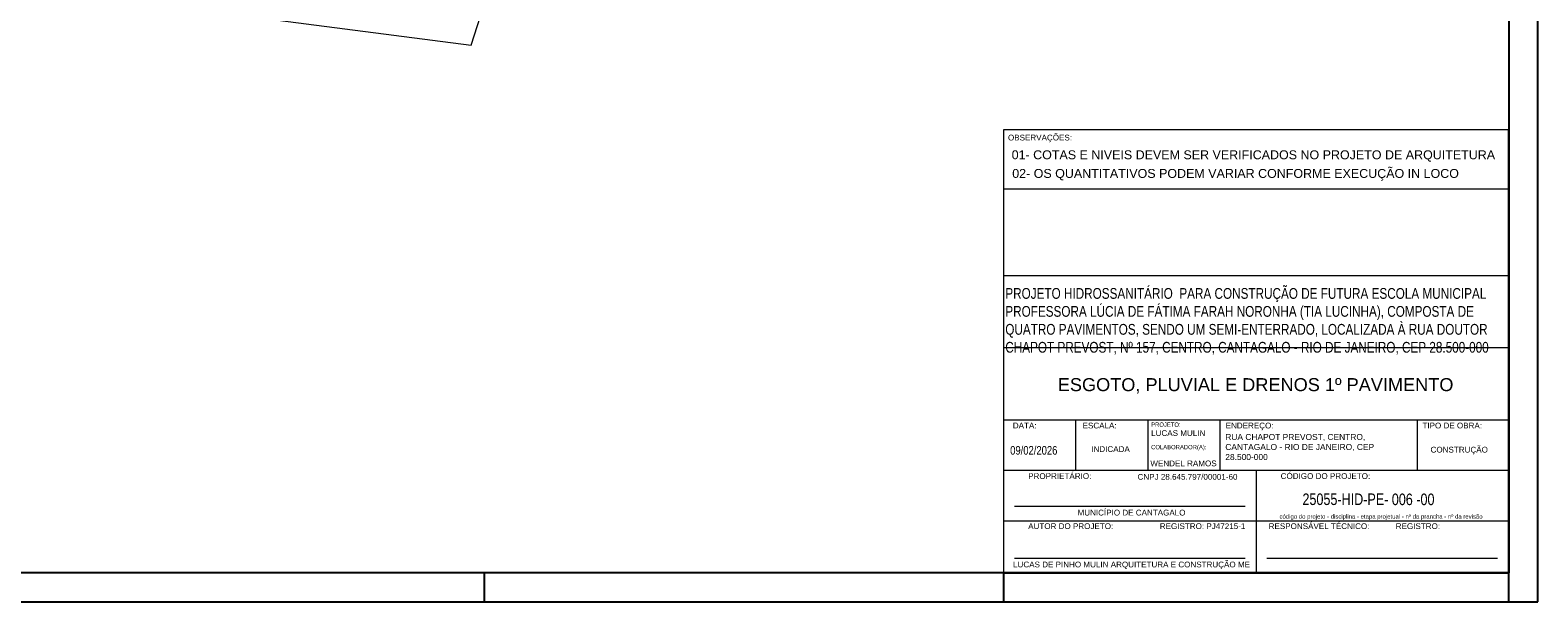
# Model space of a CAD drawing. Header units: millimetres. Extents: x 567 to 934, y -1 to 364.
# Tile 241 of 256: x 665 to 717, y 121 to 141. Entities that reach past the tile are written whole.
import ezdxf

# ---------------------------------------------------------------- set-up
doc = ezdxf.new("R2010")
doc.units = ezdxf.units.MM
doc.header["$MEASUREMENT"] = 0
doc.layers.get('0').update_dxf_attribs({"lineweight": 18})
for name, color, linetype in [('ARQ FINA', 8, 'Continuous'), ('FOLHA_PADRÃO', 7, 'Continuous'), ('G-ANNO-NPLT', 1, 'Continuous')]:
    doc.layers.add(name, color=color, linetype=linetype)
for name, color, linetype, lineweight in [('G-ANNO-TEXT', 231, 'Continuous', 9), ('G-ANNO-TTLB', 6, 'Continuous', 30), ('LC-Textos', 3, 'Continuous', 20)]:
    doc.layers.add(name, color=color, linetype=linetype, lineweight=lineweight)
doc.styles.add('Arial', font='arial.ttf')
doc.styles.add('Arial_1', font='arial.ttf', dxfattribs={"height": 200})
doc.styles.add('Arial_2', font='arial.ttf', dxfattribs={"width": 0.78, "height": 0.2})
doc.styles.add('Arial_3', font='arial.ttf', dxfattribs={"height": 0.25})
doc.styles.add('Arial_4', font='arial.ttf', dxfattribs={"width": 0.78, "height": 0.1})
doc.styles.add('Arial_5', font='arial.ttf', dxfattribs={"width": 0.78, "height": 0.0002})

# ---------------------------------------------------------------- blocks, each defined once
blk = doc.blocks.new('A$Cdb4c231e')
at = {"layer": 'G-ANNO-TTLB'}
for p, q in [((17.5, 15.603), (17.5, 0.236)), ((17.5, 0.236), (0, 0.236))]:
    blk.add_line(p, q, dxfattribs=at)
at = {"layer": 'LC-Textos'}
for p, q in [((0, 0.236), (0, 15.603)), ((0, 15.603), (17.5, 15.603)), ((17.5, 13.538), (0, 13.538)), ((17.5, 13.538), (0, 13.538)), ((17.5, 10.534), (0, 10.534)), ((0, 0.236), (0, 8.874)), ((17.5, 8.034), (0, 8.034)), ((17.5, 5.534), (0, 5.534)), ((2.5, 3.784), (2.5, 5.534)), ((5, 3.784), (5, 5.534)), ((7.5, 3.784), (7.5, 5.534)), ((14.321, 5.534), (14.321, 3.784)), ((17.5, 3.784), (0, 3.784)), ((8.75, 3.784), (8.75, 0.236)), ((8.365, 2.534), (0.365, 2.534)), ((17.5, 2.034), (0, 2.034)), ((8.365, 0.736), (0.365, 0.736)), ((17.115, 0.736), (9.115, 0.736))]:
    blk.add_line(p, q, dxfattribs=at)
at = {"layer": 'G-ANNO-NPLT', "lineweight": 30, "attachment_point": 1}
for s, insert, char_height, width, style in [('{\\H1.33333x;PROJETO HIDROSSANITÁRIO  PARA CONSTRUÇÃO DE FUTURA ESCOLA MUNICIPAL PROFESSORA LÚCIA DE FÁTIMA FARAH NORONHA (TIA LUCINHA), COMPOSTA DE QUATRO PAVIMENTOS, SENDO UM SEMI-ENTERRADO, LOCALIZADA À RUA DOUTOR CHAPOT PREVOST, Nº 157, CENTRO, CANTAGALO - RIO DE JANEIRO, CEP 28.500-000}', (0.052, 10.109), 0.279846, 17.5, 'Arial_4'), ('LUCAS MULIN', (5.106, 5.183), 0.2, 2.49746, 'Arial'), ('{\\H0.83333x;RUA CHAPOT PREVOST, CENTRO,\\PCANTAGALO - RIO DE JANEIRO, CEP\\P28.500-000}', (7.676, 5.053), 0.25, 6.64551, 'Arial_1'), ('09/02/2026', (0.221, 4.636), 0.3, 2.59747, 'Arial_2'), ('INDICADA', (3.032, 4.629), 0.2, 1.05823, 'Arial'), ('CONSTRUÇÃO', (14.79, 4.609), 0.2, 1.36287, 'Arial'), ('WENDEL RAMOS', (5.079, 4.133), 0.2, 2.49746, 'Arial'), ('25055-HID-PE-', (10.35, 2.991), 0.4, 4.11266, 'Arial_4'), ('-00', (14.296, 2.987), 0.4, 0.94519, 'Arial_4'), ('\\pxqc;MUNICÍPIO DE CANTAGALO', (0, 2.428), 0.2, 8.85342, 'Arial'), ('\\pxqc;LUCAS DE PINHO MULIN ARQUITETURA E CONSTRUÇÃO ME', (0, 0.63), 0.2, 8.85342, 'Arial')]:
    blk.add_mtext(s, dxfattribs=dict(at, insert=insert, char_height=char_height, width=width, style=style))
at = {"layer": 'G-ANNO-TEXT', "color": 7, "attachment_point": 1}
for s, insert, char_height, width, style in [('OBSERVAÇÕES:', (0.145, 15.423), 0.2, 2.74979, 'Arial'), ('DATA:', (0.313, 5.445), 0.2, 1.01814, 'Arial'), ('ESCALA:', (2.731, 5.445), 0.2, 1.46709, 'Arial'), ('PROJETO:', (5.106, 5.451), 0.15, 1.27468, 'Arial_5'), ('ENDEREÇO:', (7.688, 5.445), 0.2, 2.05232, 'Arial'), ('TIPO DE OBRA:', (14.509, 5.445), 0.2, 2.54937, 'Arial'), ('COLABORADOR(A):', (5.106, 4.672), 0.15, 1.27468, 'Arial_5'), ('PROPRIETÁRIO:', (0.845, 3.694), 0.2, 2.70169, 'Arial'), ('CNPJ 28.645.797/00001-60', (4.635, 3.668), 0.2, 3.72505, 'Arial'), ('CÓDIGO DO PROJETO:', (9.595, 3.694), 0.2, 3.81603, 'Arial'), ('código do projeto - disciplina - etapa projetual - nº da prancha - nº da revisão    ', (9.556, 2.268), 0.1483, 7.26198, 'Arial'), ('AUTOR DO PROJETO:       ', (0.845, 1.958), 0.2, 7.90456, 'Arial'), ('REGISTRO: PJ47215-1       ', (5.406, 1.958), 0.2, 7.90456, 'Arial'), ('RESPONSÁVEL TÉCNICO:      ', (9.179, 1.958), 0.2, 9.26657, 'Arial'), ('REGISTRO:    ', (13.583, 1.958), 0.2, 9.26657, 'Arial')]:
    blk.add_mtext(s, dxfattribs=dict(at, insert=insert, char_height=char_height, width=width, style=style))
blk = doc.blocks.new('A1EST. 1500')
at = {"layer": 'FOLHA_PADRÃO', "color": 1, "linetype": 'Continuous'}
for p, q in [((150, 59.4), (150, 0)), ((113.5, 0), (113.5, 1)), ((131.5, 0), (131.5, 1)), ((131.5, 0), (131.5, 1)), ((149, 0), (149, 1)), ((0, 0), (150.008, 0))]:
    blk.add_line(p, q, dxfattribs=at)
at = {"layer": 'FOLHA_PADRÃO', "color": 6, "linetype": 'Continuous'}
blk.add_lwpolyline([(149, 58.4), (149, 1), (1, 1), (1, 58.4), (149, 58.4)], dxfattribs=at)

msp = doc.modelspace()

# ---------------------------------------------------------------- linework, layer by layer
at = {"layer": 'ARQ FINA', "lineweight": 5}
for p, q in [((680.5, 140.43), (685.943, 157.583)), ((666.769, 142.217), (680.5, 140.43))]:
    msp.add_line(p, q, dxfattribs=at)

# ---------------------------------------------------------------- block references
for name, p in [('A1EST. 1500', (567.457, 121.146)), ('A$Cdb4c231e', (698.957, 121.91))]:
    msp.add_blockref(name, p)

# ---------------------------------------------------------------- texts
at = {"layer": 'FOLHA_PADRÃO', "color": 3, "style": 'Arial'}
for s, p in [('01- COTAS E NIVEIS DEVEM SER VERIFICADOS NO PROJETO DE ARQUITETURA', (699.23, 136.482)), ('02- OS QUANTITATIVOS PODEM VARIAR CONFORME EXECUÇÃO IN LOCO', (699.249, 135.836))]:
    msp.add_text(s, height=0.30925, dxfattribs=at).set_placement(p)
at = {"layer": 'G-ANNO-NPLT', "lineweight": 30, "attachment_point": 1}
for s, insert, char_height, width, style in [('\\pxqc;ESGOTO, PLUVIAL E DRENOS 1º PAVIMENTO', (698.394, 128.897), 0.45, 18.57979, 'Arial_3'), ('006', (712.404, 124.897), 0.4, 0.94519, 'Arial_4')]:
    msp.add_mtext(s, dxfattribs=dict(at, insert=insert, char_height=char_height, width=width, style=style))

doc.saveas('drawing.dxf')
